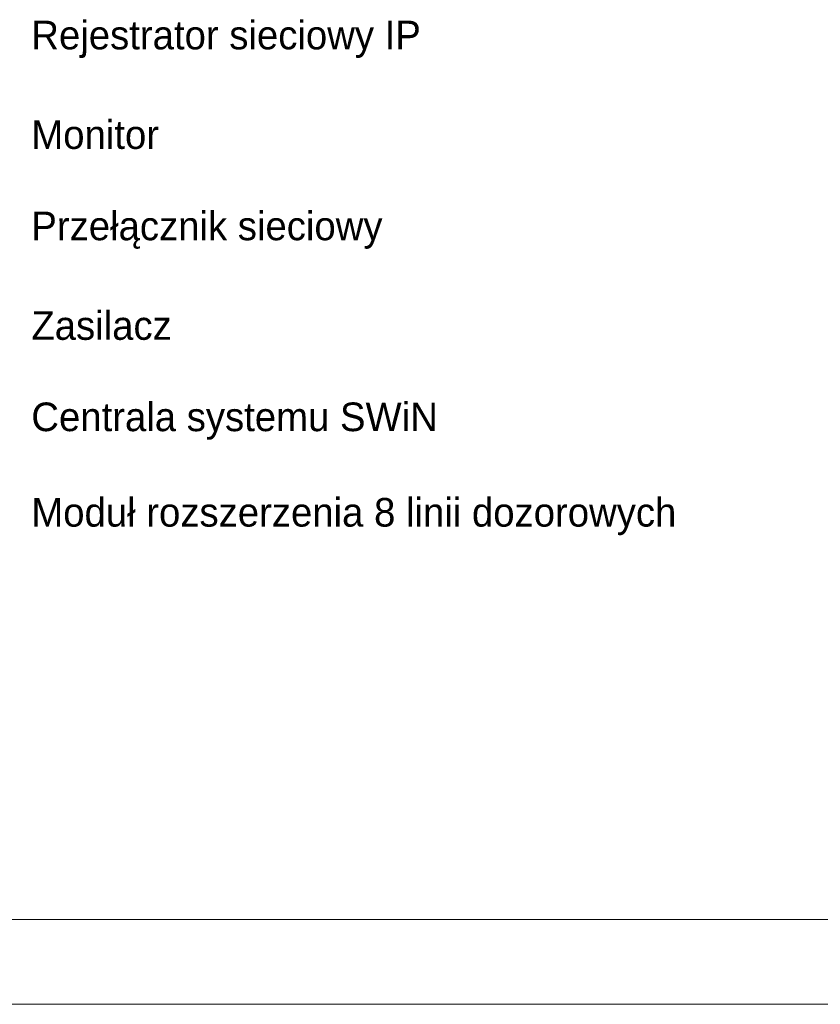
# Model space of a CAD drawing. Header units: centimetres. Extents: x 74448 to 96987, y -37016 to -10817.
# Tile 163 of 174: x 79100 to 79666, y -15796 to -15100. Entities that reach past the tile are written whole.
import ezdxf

# ---------------------------------------------------------------- set-up
doc = ezdxf.new("R2010")
doc.units = ezdxf.units.CM
doc.header["$LTSCALE"] = 0.02
for name, color, linetype, lineweight in [('_pk_tabelka', 7, 'Continuous', 15), ('CCTV', 7, 'Continuous', 25), ('SSWiN', 7, 'Continuous', 25)]:
    doc.layers.add(name, color=color, linetype=linetype, lineweight=lineweight)
doc.styles.add('Tomasz_W legenda', font='TCM_____.TTF')

msp = doc.modelspace()

# ---------------------------------------------------------------- linework, layer by layer
at = {"layer": '_pk_tabelka', "color": 7, "ltscale": 3}
for p, q in [((82803.68, -15736.02), (74703.68, -15736.02)), ((82863.68, -15796.02), (74453.68, -15796.02))]:
    msp.add_line(p, q, dxfattribs=at)

# ---------------------------------------------------------------- texts
at = {"layer": 'CCTV', "ltscale": 0.5, "char_height": 20.25, "width": 630.8743, "attachment_point": 4, "line_spacing_factor": 0.825, "style": 'Tomasz_W legenda'}
for s, insert in [('Rejestrator sieciowy IP ', (79108.42, -15113.63)), ('Monitor ', (79108.42, -15181.13)), ('Przełącznik sieciowy ', (79108.42, -15248.63)), ('Zasilacz ', (79108.42, -15316.13))]:
    msp.add_mtext(s, dxfattribs=dict(at, insert=insert))
at = {"layer": 'SSWiN', "ltscale": 0.5, "char_height": 20.25, "width": 630.8743, "attachment_point": 4, "line_spacing_factor": 0.825, "style": 'Tomasz_W legenda'}
for s, insert in [('Centrala systemu SWiN ', (79108.42, -15383.63)), ('Moduł rozszerzenia 8 linii dozorowych ', (79108.42, -15451.13))]:
    msp.add_mtext(s, dxfattribs=dict(at, insert=insert))

doc.saveas('drawing.dxf')
